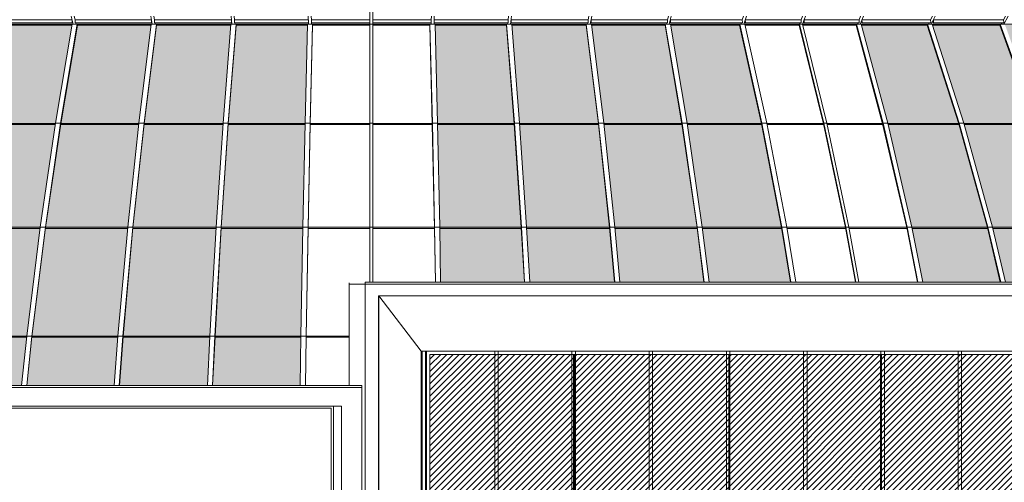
# Model space of a CAD drawing. Header units: millimetres. Extents: x 614675 to 1010864, y -150593 to -87691.
# Tile 81 of 194: x 817754 to 832047, y -114645 to -107934. Entities that reach past the tile are written whole.
import ezdxf

# ---------------------------------------------------------------- set-up
doc = ezdxf.new("R2010")
doc.units = ezdxf.units.MM
doc.header["$LTSCALE"] = 0.05
doc.layers.get('0').update_dxf_attribs({"lineweight": 0})
doc.layers.add('A-20--F1-WALLS', color=5, linetype='Continuous')
doc.layers.add('GLASS 2', color=8, linetype='Continuous', lineweight=0)

# ---------------------------------------------------------------- blocks, each defined once
blk = doc.blocks.new('A$C48F46CC2')
at = {"layer": 'GLASS 2'}
h = blk.add_hatch(color=256, dxfattribs=at)
h.dxf.hatch_style = 1
h.set_gradient(color1=(209, 255, 255), rotation=90, one_color=1, tint=1)
h.paths.add_polyline_path([(-19203, -15855), (-18468, -14323), (-18460, -14306), (-17559, -12743), (-17550, -12727), (-16540, -11234), (-16529, -11219), (-15405, -9793), (-15524, -9793), (-16657, -11219), (-16669, -11234), (-17687, -12727), (-17697, -12743), (-18603, -14306), (-18612, -14323), (-19362, -15855)])
h.paths.add_polyline_path([(6766, -13521), (6721, -12743), (6720, -12727), (6619, -11234), (6618, -11219), (6505, -9793), (5470, -9793), (5505, -11219), (5505, -11234), (5536, -12727), (5537, -12743), (5550, -13521)])
h.paths.add_polyline_path([(-16498, -11219), (-16509, -11234), (-17520, -12727), (-17529, -12743), (-18430, -14306), (-18438, -14323), (-19182, -15855), (-18949, -15855), (-18221, -14323), (-18213, -14306), (-17322, -12743), (-17313, -12727), (-16314, -11234), (-16304, -11219), (-15191, -9793), (-15373, -9793)])
h.paths.add_polyline_path([(-16744, -11219), (-16756, -11234), (-17778, -12727), (-17788, -12743), (-18700, -14306), (-18708, -14323), (-19461, -15855), (-19379, -15855), (-18643, -14323), (-18635, -14306), (-17735, -12743), (-17726, -12727), (-16695, -11234), (-16685, -11219), (-15552, -9793), (-15606, -9793)])
h.paths.add_polyline_path([(-13834, -11219), (-13844, -11234), (-14727, -12727), (-14736, -12743), (-15522, -14306), (-15530, -14323), (-16180, -15855), (-15499, -15855), (-14882, -14323), (-14876, -14306), (-14122, -12743), (-14114, -12727), (-13269, -11234), (-13260, -11219), (-12319, -9793), (-12851, -9793)])
h.paths.add_polyline_path([(-14428, -11219), (-14438, -11234), (-15348, -12727), (-15357, -12743), (-16169, -14306), (-16177, -14323), (-16848, -15855), (-16226, -15855), (-15583, -14323), (-15576, -14306), (-14789, -12743), (-14781, -12727), (-13898, -11234), (-13889, -11219), (-12906, -9793), (-13412, -9793)])
h.paths.add_polyline_path([(-14956, -11219), (-14966, -11234), (-15903, -12727), (-15912, -12743), (-16747, -14306), (-16755, -14323), (-17445, -15855), (-16891, -15855), (-16227, -14323), (-16220, -14306), (-15408, -12743), (-15399, -12727), (-14488, -11234), (-14478, -11219), (-13464, -9793), (-13913, -9793)])
h.paths.add_polyline_path([(-15406, -11219), (-15416, -11234), (-16379, -12727), (-16389, -12743), (-17246, -14306), (-17255, -14323), (-17964, -15855), (-17483, -15855), (-16820, -14323), (-16812, -14306), (-15959, -12743), (-15951, -12727), (-15014, -11234), (-15004, -11219), (-13962, -9793), (-14334, -9793)])
h.paths.add_polyline_path([(2469, -11219), (2468, -11234), (2366, -12727), (2365, -12743), (2275, -14306), (2274, -14323), (2240, -15020), (3512, -15020), (3522, -14323), (3550, -12743), (3550, -12727), (3582, -11234), (3582, -11219), (3617, -9793), (2582, -9793)])
h.paths.add_polyline_path([(1247, -11219), (1245, -11234), (1085, -12727), (1083, -12743), (941, -14306), (940, -14323), (887, -15020), (2164, -15020), (2198, -14323), (2198, -14306), (2289, -12743), (2290, -12727), (2391, -11234), (2392, -11219), (2505, -9793), (1425, -9793)])
h.paths.add_polyline_path([(-185, -12727), (-187, -12743), (-381, -14306), (-383, -14323), (-456, -15020), (810, -15020), (863, -14323), (864, -14306), (1006, -12743), (1008, -12727), (1168, -11234), (1170, -11219), (1348, -9793), (279, -9793), (36, -11219), (34, -11234)])
h.paths.add_polyline_path([(-1669, -14306), (-1671, -14323), (-1767, -15020), (-532, -15020), (-460, -14323), (-458, -14306), (-264, -12743), (-262, -12727), (-44, -11234), (-42, -11219), (201, -9793), (-802, -9793), (-1121, -11219), (-1124, -11234), (-1411, -12727), (-1413, -12743)])
h.paths.add_polyline_path([(-3526, -9793), (-3983, -11219), (-3988, -11234), (-4399, -12727), (-4403, -12743), (-4769, -14306), (-4773, -14323), (-5075, -15855), (-3870, -15855), (-3619, -14323), (-3616, -14306), (-3308, -12743), (-3305, -12727), (-2959, -11234), (-2955, -11219), (-2571, -9793)])
h.paths.add_polyline_path([(-4580, -9793), (-5098, -11219), (-5103, -11234), (-5567, -12727), (-5572, -12743), (-5985, -14306), (-5990, -14323), (-6331, -15855), (-5148, -15855), (-4849, -14323), (-4845, -14306), (-4479, -12743), (-4475, -12727), (-4064, -11234), (-4060, -11219), (-3603, -9793)])
h.paths.add_polyline_path([(-5605, -9793), (-6179, -11219), (-6185, -11234), (-6701, -12727), (-6706, -12743), (-7166, -14306), (-7171, -14323), (-7551, -15855), (-6403, -15855), (-6064, -14323), (-6061, -14306), (-5647, -12743), (-5643, -12727), (-5178, -11234), (-5173, -11219), (-4657, -9793)])
h.paths.add_polyline_path([(-6551, -9793), (-7192, -11219), (-7198, -11234), (-7774, -12727), (-7780, -12743), (-8293, -14306), (-8298, -14323), (-8722, -15855), (-7621, -15855), (-7245, -14323), (-7241, -14306), (-6781, -12743), (-6776, -12727), (-6260, -11234), (-6254, -11219), (-5680, -9793)])
h.paths.add_polyline_path([(-8843, -9793), (-9601, -11219), (-9608, -11234), (-10289, -12727), (-10296, -12743), (-10902, -14306), (-10907, -14323), (-11409, -15855), (-10416, -15855), (-9960, -14323), (-9955, -14306), (-9397, -12743), (-9392, -12727), (-8765, -11234), (-8759, -11219), (-8062, -9793)])
h.paths.add_polyline_path([(-9693, -9793), (-10498, -11219), (-10506, -11234), (-11230, -12727), (-11237, -12743), (-11881, -14306), (-11887, -14323), (-12420, -15855), (-11471, -15855), (-10975, -14323), (-10970, -14306), (-10364, -12743), (-10358, -12727), (-9677, -11234), (-9670, -11219), (-8913, -9793)])
h.paths.add_polyline_path([(-10495, -9793), (-11345, -11219), (-11353, -11234), (-12118, -12727), (-12125, -12743), (-12806, -14306), (-12812, -14323), (-13375, -15855), (-12480, -15855), (-11953, -14323), (-11947, -14306), (-11303, -12743), (-11296, -12727), (-10573, -11234), (-10565, -11219), (-9760, -9793)])
h.paths.add_polyline_path([(-11213, -9793), (-12114, -11219), (-12123, -11234), (-12932, -12727), (-12940, -12743), (-13661, -14306), (-13668, -14323), (-14263, -15855), (-13432, -15855), (-12876, -14323), (-12869, -14306), (-12189, -12743), (-12182, -12727), (-11418, -11234), (-11410, -11219), (-10560, -9793)])
h.paths.add_polyline_path([(8074, -13521), (8003, -12743), (8002, -12727), (7842, -11234), (7840, -11219), (7662, -9793), (6582, -9793), (6695, -11219), (6696, -11234), (6797, -12727), (6798, -12743), (6843, -13521)])
h.paths.add_polyline_path([(25831, -11219), (24693, -9793), (24639, -9793), (25771, -11219), (25782, -11234), (26812, -12727), (26821, -12743), (27722, -14306), (27730, -14323), (28466, -15855), (28548, -15855), (27795, -14323), (27786, -14306), (26875, -12743), (26865, -12727), (25842, -11234)])
h.paths.add_polyline_path([(7917, -11219), (7919, -11234), (8079, -12727), (8080, -12743), (8151, -13521), (9370, -13521), (9273, -12743), (9271, -12727), (9053, -11234), (9051, -11219), (8808, -9793), (7739, -9793)])
h.paths.add_polyline_path([(9130, -11234), (9349, -12727), (9351, -12743), (9447, -13521), (10627, -13521), (10500, -12743), (10497, -12727), (10211, -11234), (10208, -11219), (9889, -9793), (8885, -9793), (9128, -11219)])
h.paths.add_polyline_path([(-18187, -14323), (-18923, -15855), (-18618, -15855), (-17903, -14323), (-17895, -14306), (-17020, -12743), (-17011, -12727), (-16029, -11234), (-16019, -11219), (-14926, -9793), (-15155, -9793), (-16268, -11219), (-16279, -11234), (-17279, -12727), (-17288, -12743), (-18179, -14306)])
h.paths.add_polyline_path([(17484, -14682), (17484, -15855), (17809, -15855)])
h.paths.add_polyline_path([(12046, -11234), (12391, -12727), (12395, -12743), (12548, -13521), (13672, -13521), (13490, -12743), (13486, -12727), (13075, -11234), (13070, -11219), (12613, -9793), (11657, -9793), (12042, -11219)])
h.paths.add_polyline_path([(13667, -9793), (12689, -9793), (13147, -11219), (13151, -11234), (13562, -12727), (13566, -12743), (13748, -13521), (14864, -13521), (14658, -12743), (14654, -12727), (14189, -11234), (14184, -11219)])
h.paths.add_polyline_path([(14260, -11219), (14265, -11234), (14729, -12727), (14734, -12743), (14939, -13521), (16022, -13521), (15793, -12743), (15788, -12727), (15272, -11234), (15266, -11219), (14691, -9793), (13743, -9793)])
h.paths.add_polyline_path([(15341, -11219), (15346, -11234), (15862, -12727), (15867, -12743), (16096, -13521), (17122, -13521), (16867, -12743), (16861, -12727), (16285, -11234), (16279, -11219), (15638, -9793), (14766, -9793)])
h.paths.add_polyline_path([(17845, -11219), (17852, -11234), (18478, -12727), (18484, -12743), (19042, -14306), (19047, -14323), (19503, -15855), (20495, -15855), (19994, -14323), (19988, -14306), (19382, -12743), (19376, -12727), (18695, -11234), (18688, -11219), (17930, -9793), (17148, -9793)])
h.paths.add_polyline_path([(18757, -11219), (18764, -11234), (19444, -12727), (19451, -12743), (20057, -14306), (20062, -14323), (20558, -15855), (21507, -15855), (20974, -14323), (20968, -14306), (20323, -12743), (20316, -12727), (19593, -11234), (19585, -11219), (18779, -9793), (18000, -9793)])
h.paths.add_polyline_path([(19652, -11219), (19659, -11234), (20383, -12727), (20389, -12743), (21034, -14306), (21040, -14323), (21566, -15855), (22462, -15855), (21899, -14323), (21892, -14306), (21212, -12743), (21204, -12727), (20440, -11234), (20432, -11219), (19581, -9793), (18847, -9793)])
h.paths.add_polyline_path([(20497, -11219), (20504, -11234), (21268, -12727), (21275, -12743), (21956, -14306), (21962, -14323), (22518, -15855), (23350, -15855), (22754, -14323), (22747, -14306), (22027, -12743), (22019, -12727), (21210, -11234), (21201, -11219), (20300, -9793), (19646, -9793)])
h.paths.add_polyline_path([(22347, -11219), (22355, -11234), (23201, -12727), (23209, -12743), (23962, -14306), (23969, -14323), (24585, -15855), (25267, -15855), (24616, -14323), (24609, -14306), (23822, -12743), (23814, -12727), (22930, -11234), (22921, -11219), (21937, -9793), (21406, -9793)])
h.paths.add_polyline_path([(22976, -11219), (22985, -11234), (23868, -12727), (23876, -12743), (24663, -14306), (24670, -14323), (25313, -15855), (25935, -15855), (25263, -14323), (25256, -14306), (24444, -12743), (24435, -12727), (23525, -11234), (23515, -11219), (22498, -9793), (21993, -9793)])
h.paths.add_polyline_path([(23565, -11219), (23574, -11234), (24486, -12727), (24494, -12743), (25306, -14306), (25314, -14323), (25977, -15855), (26531, -15855), (25841, -14323), (25833, -14306), (24999, -12743), (24990, -12727), (24052, -11234), (24042, -11219), (22999, -9793), (22551, -9793)])
h.paths.add_polyline_path([(24091, -11219), (24100, -11234), (25037, -12727), (25046, -12743), (25899, -14306), (25906, -14323), (26570, -15855), (27051, -15855), (26341, -14323), (26333, -14306), (25475, -12743), (25466, -12727), (24503, -11234), (24492, -11219), (23420, -9793), (23048, -9793)])
h.paths.add_polyline_path([(25105, -11219), (25115, -11234), (26098, -12727), (26107, -12743), (26982, -14306), (26990, -14323), (27705, -15855), (28010, -15855), (27274, -14323), (27265, -14306), (26375, -12743), (26365, -12727), (25365, -11234), (25355, -11219), (24242, -9793), (24012, -9793)])
h.paths.add_polyline_path([(25390, -11219), (25400, -11234), (26400, -12727), (26409, -12743), (27300, -14306), (27307, -14323), (28035, -15855), (28269, -15855), (27525, -14323), (27516, -14306), (26616, -12743), (26606, -12727), (25595, -11234), (25585, -11219), (24460, -9793), (24278, -9793)])
h.paths.add_polyline_path([(25616, -11219), (25626, -11234), (26637, -12727), (26646, -12743), (27546, -14306), (27554, -14323), (28290, -15855), (28449, -15855), (27699, -14323), (27690, -14306), (26783, -12743), (26773, -12727), (25755, -11234), (25744, -11219), (24611, -9793), (24492, -9793)])
at = {"layer": 'GLASS 2', "elevation": -4196}
for points in [[(4521, -9782), (4521, -1055)], [(4565, -9782), (4565, -1055)], [(201, -9715), (-843, -9715)], [(202, -9716), (-842, -9716)], [(202, -9717), (-842, -9717)], [(188, -9662), (218, -9782)], [(202, -9717), (200, -9758)], [(202, -9717), (201, -9758)], [(202, -9718), (201, -9758)], [(202, -9716), (202, -9717)], [(231, -9662), (245, -9717)], [(1352, -9715), (244, -9715)], [(244, -9757), (245, -9717)], [(1352, -9716), (245, -9716)], [(245, -9716), (245, -9717)], [(1352, -9717), (245, -9717)], [(1342, -9662), (1364, -9782)], [(1352, -9717), (1351, -9758)], [(1352, -9717), (1351, -9758)], [(1352, -9716), (1352, -9717)], [(1353, -9718), (1352, -9758)], [(1386, -9662), (1396, -9717)], [(1395, -9758), (1396, -9717)], [(2513, -9715), (1396, -9715)], [(2514, -9716), (1396, -9716)], [(1396, -9716), (1396, -9717)], [(2513, -9717), (1396, -9717)], [(2507, -9662), (2521, -9782)], [(2514, -9716), (2513, -9717)], [(2513, -9717), (2513, -9758)], [(2514, -9717), (2513, -9758)], [(2514, -9718), (2513, -9758)], [(2551, -9662), (2557, -9717)], [(3630, -9715), (2557, -9715)], [(3630, -9716), (2557, -9716)], [(2557, -9716), (2557, -9717)], [(3630, -9717), (2557, -9717)], [(2557, -9717), (2557, -9758)], [(3628, -9662), (3632, -9782)], [(3630, -9716), (3630, -9717)], [(3630, -9717), (3630, -9759)], [(3630, -9717), (3630, -9759)], [(3630, -9718), (3630, -9759)], [(3672, -9662), (3674, -9717)], [(4521, -9715), (3674, -9715)], [(4521, -9716), (3674, -9716)], [(3674, -9716), (3674, -9717)], [(4521, -9717), (3674, -9717)], [(3674, -9717), (3674, -9759)], [(4565, -9715), (5413, -9715)], [(4565, -9716), (5413, -9716)], [(4565, -9717), (5413, -9717)], [(5415, -9662), (5413, -9717)], [(5413, -9716), (5413, -9717)], [(5413, -9717), (5413, -9759)], [(5458, -9662), (5454, -9782)], [(5457, -9715), (6529, -9715)], [(5457, -9716), (6529, -9716)], [(5457, -9716), (5457, -9717)], [(5457, -9717), (6529, -9717)], [(5457, -9717), (5457, -9759)], [(5457, -9717), (5457, -9759)], [(5457, -9718), (5457, -9759)], [(6536, -9662), (6529, -9717)], [(6529, -9716), (6529, -9717)], [(6529, -9717), (6530, -9758)], [(6579, -9662), (6565, -9782)], [(6573, -9715), (7691, -9715)], [(6573, -9716), (7691, -9716)], [(6573, -9716), (6573, -9717)], [(6573, -9717), (7691, -9717)], [(6573, -9717), (6574, -9758)], [(6573, -9717), (6573, -9758)], [(6573, -9718), (6573, -9758)], [(7701, -9662), (7691, -9717)], [(7691, -9716), (7691, -9717)], [(7692, -9758), (7691, -9717)], [(7744, -9662), (7722, -9782)], [(7734, -9716), (8842, -9716)], [(7734, -9716), (7734, -9717)], [(7734, -9717), (8842, -9717)], [(7734, -9717), (7735, -9758)], [(7734, -9717), (7735, -9758)], [(7734, -9718), (7735, -9758)], [(7735, -9715), (8842, -9715)], [(8855, -9662), (8842, -9717)], [(8842, -9716), (8842, -9717)], [(8843, -9757), (8842, -9717)], [(8898, -9662), (8868, -9782)], [(8884, -9718), (8886, -9758)], [(8885, -9715), (9929, -9715)], [(8885, -9716), (9929, -9716)], [(8885, -9716), (8885, -9717)], [(8885, -9717), (9929, -9717)], [(8885, -9717), (8886, -9758)], [(8885, -9717), (8886, -9758)], [(9947, -9662), (9929, -9717)], [(9929, -9716), (9929, -9717)], [(9989, -9662), (9950, -9782)], [(9971, -9716), (10783, -9716)], [(9971, -9716), (9971, -9717)], [(9971, -9717), (10783, -9717)], [(9971, -9717), (9974, -9758)], [(9971, -9717), (9973, -9758)], [(9971, -9718), (9973, -9758)], [(9972, -9715), (10783, -9715)], [(10783, -9717), (10782, -9716)], [(10802, -9662), (10783, -9717)], [(10783, -9757), (10783, -9717)], [(10844, -9662), (10801, -9782)], [(10825, -9757), (10824, -9717)], [(10825, -9757), (10824, -9718)], [(10825, -9715), (11625, -9715)], [(10825, -9716), (11625, -9716)], [(10825, -9717), (10825, -9716)], [(10825, -9717), (11624, -9717)], [(10826, -9757), (10825, -9717)], [(11646, -9662), (11624, -9717)], [(11624, -9716), (11624, -9717)], [(11625, -9757), (11624, -9717)], [(11687, -9662), (11640, -9782)], [(11665, -9718), (11666, -9757)], [(11666, -9716), (12662, -9716)], [(11666, -9716), (11666, -9717)], [(11666, -9717), (12662, -9717)], [(11666, -9717), (11667, -9757)], [(11666, -9717), (11667, -9757)], [(11667, -9715), (12663, -9715)], [(12688, -9662), (12662, -9717)], [(12662, -9716), (12662, -9717)], [(12664, -9757), (12662, -9717)], [(12728, -9662), (12672, -9782)], [(12702, -9717), (12704, -9757)], [(12702, -9718), (12703, -9757)], [(12703, -9715), (13722, -9715)], [(12703, -9716), (13721, -9716)], [(12703, -9716), (12703, -9717)], [(12703, -9717), (13721, -9717)], [(12703, -9717), (12705, -9757)], [(13750, -9662), (13721, -9717)], [(13721, -9716), (13721, -9717)], [(13723, -9757), (13721, -9717)], [(13789, -9662), (13726, -9782)], [(4543, -9782), (-15639, -9782)], [(201, -9793), (-802, -9793)], [(203, -9782), (-41, -11214), (-262, -12724), (-458, -14305), (-532, -15020)], [(276, -9782), (32, -11214), (-188, -12724), (-385, -14305), (-459, -15020)], [(279, -9793), (35, -11224), (-185, -12732), (-382, -14313), (-456, -15020)], [(203, -9720), (201, -9758)], [(201, -9758), (201, -9758)], [(203, -9738), (202, -9758)], [(202, -9738), (202, -9758)], [(203, -9738), (202, -9738)], [(276, -9782), (203, -9782)], [(1352, -9759), (246, -9759)], [(255, -9759), (261, -9782)], [(276, -9782), (279, -9793)], [(1348, -9793), (279, -9793)], [(1349, -9782), (1170, -11214), (1008, -12724), (864, -14305), (810, -15020)], [(1423, -9782), (1244, -11214), (1082, -12724), (938, -14305), (884, -15020)], [(1425, -9793), (1246, -11224), (1084, -12732), (940, -14313), (886, -15020)], [(1423, -9782), (1349, -9782)], [(1352, -9758), (1351, -9758)], [(1353, -9720), (1352, -9758)], [(1353, -9738), (1352, -9758)], [(1353, -9738), (1352, -9758)], [(1353, -9738), (1352, -9738)], [(2514, -9759), (1396, -9759)], [(1404, -9759), (1408, -9782)], [(1423, -9782), (1425, -9793)], [(2505, -9793), (1425, -9793)], [(2506, -9782), (2392, -11214), (2290, -12724), (2198, -14305), (2164, -15020)], [(2580, -9782), (2467, -11214), (2364, -12724), (2273, -14305), (2239, -15020)], [(2240, -15020), (2275, -14313), (2366, -12732), (2468, -11224), (2582, -9793)], [(2580, -9782), (2506, -9782)], [(2514, -9758), (2513, -9758)], [(2514, -9720), (2514, -9758)], [(2514, -9738), (2514, -9758)], [(2514, -9738), (2514, -9758)], [(2514, -9738), (2514, -9738)], [(3630, -9759), (2558, -9759)], [(2562, -9759), (2565, -9782)], [(2580, -9782), (2582, -9793)], [(3617, -9793), (2582, -9793)], [(3617, -9782), (3582, -11214), (3550, -12724), (3522, -14305), (3512, -15020)], [(3692, -9782), (3657, -11214), (3625, -12724), (3597, -14305), (3587, -15020)], [(3692, -9793), (3657, -11234), (3626, -12743), (3598, -14313), (3587, -15020)], [(3692, -9782), (3617, -9782)], [(3630, -9719), (3630, -9759)], [(3630, -9738), (3630, -9759)], [(3630, -9738), (3630, -9759)], [(3630, -9738), (3630, -9738)], [(3630, -9759), (3630, -9759)], [(4521, -9759), (3674, -9759)], [(3676, -9759), (3676, -9782)], [(3692, -9782), (3692, -9793)], [(4521, -9793), (3692, -9793)], [(4521, -13521), (4521, -9782)], [(4543, -9782), (4521, -9782)], [(4543, -9782), (24726, -9782)], [(4543, -9782), (4565, -9782)], [(4565, -9759), (5413, -9759)], [(4565, -13521), (4565, -9782)], [(4565, -9793), (5394, -9793)], [(5395, -9782), (5394, -9793)], [(5394, -9793), (5429, -11234), (5461, -12743), (5475, -13521)], [(5395, -9782), (5430, -11214), (5461, -12724), (5475, -13521)], [(5395, -9782), (5470, -9782)], [(5411, -9759), (5410, -9782)], [(5456, -9719), (5457, -9759)], [(5457, -9738), (5457, -9759)], [(5457, -9738), (5457, -9759)], [(5457, -9738), (5457, -9738)], [(5457, -9759), (6529, -9759)], [(5457, -9759), (5457, -9759)], [(5470, -9782), (5505, -11214), (5536, -12724), (5550, -13521)], [(5470, -9793), (6505, -9793)], [(6506, -9782), (6505, -9793)], [(6766, -13521), (6721, -12732), (6618, -11224), (6505, -9793)], [(6506, -9782), (6620, -11214), (6722, -12724), (6768, -13521)], [(6506, -9782), (6581, -9782)], [(6524, -9759), (6522, -9782)], [(6573, -9720), (6573, -9758)], [(6573, -9738), (6573, -9758)], [(6573, -9738), (6573, -9758)], [(6573, -9738), (6573, -9738)], [(6573, -9758), (6573, -9758)], [(6573, -9759), (7691, -9759)], [(6581, -9782), (6694, -11214), (6797, -12724), (6843, -13521)], [(6582, -9793), (7662, -9793)], [(7664, -9782), (7662, -9793)], [(7662, -9793), (7840, -11224), (8002, -12732), (8074, -13521)], [(7664, -9782), (7842, -11214), (8004, -12724), (8077, -13521)], [(7664, -9782), (7738, -9782)], [(7683, -9759), (7679, -9782)], [(7734, -9720), (7735, -9758)], [(7734, -9738), (7734, -9758)], [(7734, -9738), (7734, -9758)], [(7734, -9738), (7734, -9738)], [(7735, -9758), (7735, -9758)], [(7735, -9759), (8841, -9759)], [(7738, -9782), (7917, -11214), (8078, -12724), (8151, -13521)], [(7739, -9793), (8808, -9793)], [(8810, -9782), (8808, -9793)], [(8808, -9793), (9052, -11224), (9272, -12732), (9370, -13521)], [(8810, -9782), (9054, -11214), (9275, -12724), (9374, -13521)], [(8810, -9782), (8884, -9782)], [(8831, -9759), (8826, -9782)], [(8884, -9720), (8885, -9758)], [(8884, -9738), (8885, -9758)], [(8884, -9738), (8885, -9758)], [(8884, -9738), (8885, -9738)], [(8884, -9782), (9128, -11214), (9348, -12724), (9447, -13521)], [(8885, -9758), (8886, -9758)], [(8885, -9793), (9889, -9793)], [(9889, -9793), (9892, -9782)], [(9889, -9793), (10209, -11224), (10498, -12732), (10627, -13521)], [(9892, -9782), (10213, -11214), (10502, -12724), (10632, -13521)], [(9892, -9782), (9965, -9782)], [(9915, -9759), (9907, -9782)], [(9965, -9782), (10285, -11214), (10574, -12724), (10705, -13521)], [(9967, -9793), (10755, -9793)], [(9970, -9719), (9972, -9758)], [(9970, -9738), (9971, -9738)], [(9970, -9738), (9971, -9758)], [(9971, -9738), (9972, -9758)], [(9973, -9758), (9972, -9758)], [(9972, -9759), (10781, -9759)], [(10759, -9782), (10755, -9793)], [(10755, -9793), (11109, -11224), (11428, -12732), (11570, -13521)], [(10768, -9759), (10759, -9782)], [(10759, -9782), (11113, -11214), (11432, -12724), (11576, -13521)], [(10759, -9782), (10801, -9782)], [(10801, -9782), (11154, -11214), (11474, -12724), (11618, -13521)], [(10804, -9793), (11580, -9793)], [(10824, -9757), (10823, -9720)], [(10823, -9738), (10824, -9738)], [(10824, -9757), (10823, -9738)], [(10823, -9757), (10823, -9738)], [(10825, -9757), (10824, -9757)], [(10825, -9757), (10824, -9757)], [(10824, -9759), (11623, -9759)], [(11584, -9782), (11580, -9793)], [(11580, -9793), (11966, -11224), (12316, -12732), (12471, -13521)], [(11584, -9782), (11971, -11214), (12321, -12724), (12478, -13521)], [(11584, -9782), (11655, -9782)], [(11608, -9759), (11599, -9782)], [(11655, -9782), (12041, -11214), (12391, -12724), (12548, -13521)], [(11657, -9793), (12613, -9793)], [(11664, -9738), (11665, -9738)], [(11664, -9738), (11665, -9757)], [(11665, -9720), (11666, -9757)], [(11665, -9738), (11665, -9757)], [(11667, -9757), (11666, -9757)], [(11666, -9759), (12662, -9759)], [(12617, -9782), (12613, -9793)], [(12613, -9793), (13072, -11224), (13487, -12732), (13672, -13521)], [(12617, -9782), (13077, -11214), (13493, -12724), (13679, -13521)], [(12617, -9782), (12686, -9782)], [(12643, -9759), (12632, -9782)], [(12686, -9782), (13146, -11214), (13561, -12724), (13748, -13521)], [(12689, -9793), (13667, -9793)], [(12701, -9720), (12703, -9757)], [(12701, -9738), (12702, -9738)], [(12701, -9738), (12702, -9757)], [(12701, -9738), (12701, -9757)], [(12703, -9757), (12704, -9757)], [(12703, -9759), (13721, -9759)], [(13673, -9782), (13667, -9793)], [(13667, -9793), (14186, -11224), (14656, -12732), (14864, -13521)], [(13673, -9782), (14192, -11214), (14662, -12724), (14873, -13521)], [(13673, -9782), (13739, -9782)], [(13699, -9759), (13686, -9782)], [(-1124, -11234), (-44, -11234)], [(-42, -11219), (-1121, -11219)], [(32, -11214), (-41, -11214)], [(32, -11214), (35, -11224)], [(34, -11234), (1168, -11234)], [(1170, -11219), (36, -11219)], [(1244, -11214), (1170, -11214)], [(1244, -11214), (1246, -11224)], [(1245, -11234), (2391, -11234)], [(2392, -11219), (1247, -11219)], [(2467, -11214), (2392, -11214)], [(2467, -11214), (2468, -11224)], [(2468, -11234), (3582, -11234)], [(3582, -11219), (2469, -11219)], [(3657, -11214), (3582, -11214)], [(3657, -11214), (3657, -11234)], [(4521, -11234), (3657, -11234)], [(3658, -11219), (4521, -11219)], [(4543, -11214), (4521, -11214)], [(4543, -11214), (4565, -11214)], [(5429, -11219), (4565, -11219)], [(4565, -11234), (5429, -11234)], [(5430, -11214), (5429, -11234)], [(5430, -11214), (5505, -11214)], [(5505, -11219), (6618, -11219)], [(6619, -11234), (5505, -11234)], [(6620, -11214), (6618, -11224)], [(6620, -11214), (6694, -11214)], [(6695, -11219), (7840, -11219)], [(7842, -11234), (6696, -11234)], [(7842, -11214), (7840, -11224)], [(7842, -11214), (7917, -11214)], [(7917, -11219), (9051, -11219)], [(9053, -11234), (7919, -11234)], [(9054, -11214), (9052, -11224)], [(9054, -11214), (9128, -11214)], [(9128, -11219), (10208, -11219)], [(10211, -11234), (9130, -11234)], [(10209, -11224), (10213, -11214)], [(10213, -11214), (10285, -11214)], [(10286, -11219), (11107, -11219)], [(11111, -11234), (10289, -11234)], [(11113, -11214), (11109, -11224)], [(11113, -11214), (11154, -11214)], [(11155, -11219), (11965, -11219)], [(11969, -11234), (11159, -11234)], [(11971, -11214), (11966, -11224)], [(11971, -11214), (12041, -11214)], [(12042, -11219), (13070, -11219)], [(13075, -11234), (12046, -11234)], [(13077, -11214), (13072, -11224)], [(13077, -11214), (13146, -11214)], [(13147, -11219), (14184, -11219)], [(14189, -11234), (13151, -11234)], [(-1413, -12743), (-264, -12743)], [(-262, -12727), (-1411, -12727)], [(-188, -12724), (-262, -12724)], [(-188, -12724), (-185, -12732)], [(-187, -12743), (1006, -12743)], [(1008, -12727), (-185, -12727)], [(1082, -12724), (1008, -12724)], [(1082, -12724), (1084, -12732)], [(1083, -12743), (2289, -12743)], [(2290, -12727), (1085, -12727)], [(2364, -12724), (2290, -12724)], [(2364, -12724), (2366, -12732)], [(2365, -12743), (3550, -12743)], [(3550, -12727), (2366, -12727)], [(3625, -12724), (3550, -12724)], [(3625, -12724), (3626, -12743)], [(4521, -12727), (3626, -12727)], [(3626, -12743), (4521, -12743)], [(4543, -12724), (4521, -12724)], [(4543, -12724), (4565, -12724)], [(4565, -12727), (5461, -12727)], [(5461, -12743), (4565, -12743)], [(5461, -12724), (5536, -12724)], [(5461, -12724), (5461, -12743)], [(5536, -12727), (6720, -12727)], [(6721, -12743), (5537, -12743)], [(6722, -12724), (6721, -12732)], [(6722, -12724), (6797, -12724)], [(6797, -12727), (8002, -12727)], [(8003, -12743), (6798, -12743)], [(8004, -12724), (8002, -12732)], [(8004, -12724), (8078, -12724)], [(8079, -12727), (9271, -12727)], [(9273, -12743), (8080, -12743)], [(9275, -12724), (9272, -12732)], [(9275, -12724), (9348, -12724)], [(9349, -12727), (10497, -12727)], [(10500, -12743), (9351, -12743)], [(10498, -12732), (10502, -12724)], [(10502, -12724), (10574, -12724)], [(10575, -12727), (11427, -12727)], [(11430, -12743), (10578, -12743)], [(11432, -12724), (11428, -12732)], [(11432, -12724), (11474, -12724)], [(11475, -12727), (12315, -12727)], [(12318, -12743), (11478, -12743)], [(12321, -12724), (12316, -12732)], [(12321, -12724), (12391, -12724)], [(12391, -12727), (13486, -12727)], [(13490, -12743), (12395, -12743)], [(13493, -12724), (13487, -12732)], [(13493, -12724), (13561, -12724)], [(13562, -12727), (14654, -12727)], [(14658, -12743), (13566, -12743)], [(-1671, -14323), (-460, -14323)], [(-458, -14306), (-1669, -14306)], [(-385, -14305), (-458, -14305)], [(-385, -14305), (-382, -14313)], [(-383, -14323), (863, -14323)], [(864, -14306), (-381, -14306)], [(938, -14305), (864, -14305)], [(938, -14305), (940, -14313)], [(940, -14323), (2198, -14323)], [(2198, -14306), (941, -14306)], [(2273, -14305), (2198, -14305)], [(2273, -14305), (2275, -14313)], [(2274, -14323), (3522, -14323)], [(3522, -14306), (2275, -14306)], [(3597, -14305), (3522, -14305)], [(3597, -14305), (3598, -14313)], [(4219, -14306), (3598, -14306)], [(3598, -14323), (4219, -14323)]]:
    blk.add_lwpolyline(points, dxfattribs=at)
for points in [[(201, -9759), (-842, -9759, -0.429866), (-844, -9757), (-842, -9717)], [(8885, -9759), (9929, -9759, 0.429866), (9931, -9757), (9929, -9717)], [(202, -9758, -0.999721), (200, -9758)], [(202, -9758, -0.990547), (201, -9758)], [(244, -9757, 0.423648), (246, -9759)], [(1351, -9758, 0.978923), (1352, -9758)], [(1351, -9758, 0.894026), (1352, -9758)], [(1395, -9758, 0.421703), (1396, -9759)], [(2513, -9758, 0.977857), (2514, -9758)], [(2513, -9758, 0.96988), (2514, -9758)], [(2557, -9758, 0.417177), (2558, -9759)], [(3630, -9759, -1.023173), (3630, -9759)], [(3630, -9759, -0.900389), (3630, -9759)], [(3674, -9759, 0.409798), (3674, -9759)], [(5413, -9759, 0.409798), (5413, -9759)], [(5457, -9759, 1.023173), (5457, -9759)], [(5457, -9759, 0.900389), (5457, -9759)], [(6529, -9759, 0.417177), (6530, -9758)], [(6573, -9758, 0.977857), (6574, -9758)], [(6573, -9758, 0.96988), (6573, -9758)], [(7691, -9759, 0.421703), (7692, -9758)], [(7734, -9758, 0.978923), (7735, -9758)], [(7734, -9758, 0.894026), (7735, -9758)], [(8841, -9759, 0.423648), (8843, -9757)], [(8885, -9758, 0.999721), (8886, -9758)], [(8885, -9758, 0.990547), (8886, -9758)], [(9971, -9758, 1.001355), (9974, -9758)], [(9972, -9758, 1.003755), (9973, -9758)], [(10781, -9759, 0.419835), (10783, -9757)], [(10823, -9757, 1.000091), (10826, -9757)], [(10824, -9757, 1.000152), (10825, -9757)], [(11623, -9759, 0.421693), (11625, -9757)], [(11665, -9757, 0.999517), (11667, -9757)], [(11665, -9757, 1.027507), (11667, -9757)], [(12662, -9759, 0.426354), (12664, -9757)], [(12701, -9757, 0.959558), (12705, -9757)], [(12702, -9757, 1.002755), (12704, -9757)], [(13721, -9759, 0.426298), (13723, -9757)]]:
    blk.add_lwpolyline(points, format="xyb", dxfattribs=at)
blk = doc.blocks.new('A$C587A00FC')
at = {"color": 135}
for points in [[(-11150, -2430), (-11100, -2430), (-11100, 19970), (-11150, 19970)], [(-10029, -2430), (-9979, -2430), (-9979, 19970), (-10029, 19970)], [(-8907, -2430), (-8857, -2430), (-8857, 19970), (-8907, 19970)], [(-7786, -2430), (-7736, -2430), (-7736, 19970), (-7786, 19970)], [(-6665, -5130), (-6615, -5130), (-6615, 19970), (-6665, 19970)], [(-5543, -2430), (-5493, -2430), (-5493, 19970), (-5543, 19970)], [(-4422, -2430), (-4372, -2430), (-4372, 19970), (-4422, 19970)]]:
    blk.add_lwpolyline(points, close=True, dxfattribs=at)

msp = doc.modelspace()

# ---------------------------------------------------------------- hatches: boundary and pattern name
at = {"lineweight": 0}
h = msp.add_hatch(dxfattribs=at)
h.set_pattern_fill('ANSI31', color=251, scale=20, style=0)
h.set_pattern_definition([(45, (648307.66, -137840.57), (-44.90128, 44.90128), [])])
h.paths.add_polyline_path([(825792, -116523), (823710, -116523), (823710, -117858), (825792, -117858)])
h.paths.add_polyline_path([(828046, -116523), (825807, -116523), (825807, -117858), (828046, -117858)])
h.paths.add_polyline_path([(828046, -115541), (825807, -115541), (825807, -116508), (828046, -116508)])
h.paths.add_polyline_path([(825792, -115541), (823710, -115541), (823710, -116508), (825792, -116508)])
h.paths.add_polyline_path([(830251, -115541), (828061, -115541), (828061, -116508), (830251, -116508)])
h.paths.add_polyline_path([(830251, -116523), (828061, -116523), (828061, -117858), (830251, -117858)])
h.paths.add_polyline_path([(832505, -115541), (830266, -115541), (830266, -116508), (832505, -116508)])
h.paths.add_polyline_path([(832505, -116523), (830266, -116523), (830266, -117858), (832505, -117858)])
h.paths.add_polyline_path([(834603, -115541), (832520, -115541), (832520, -116508), (834603, -116508)])
h.paths.add_polyline_path([(834603, -116523), (832520, -116523), (832520, -117858), (834603, -117858)])
h.paths.add_polyline_path([(834603, -112791), (832520, -112791), (832520, -115526), (834603, -115526)])
h.paths.add_polyline_path([(832505, -112791), (830266, -112791), (830266, -115526), (832505, -115526)])
h.paths.add_polyline_path([(830251, -112791), (828061, -112791), (828061, -115526), (830251, -115526)])
h.paths.add_polyline_path([(828046, -112791), (825807, -112791), (825807, -115526), (828046, -115526)])
h.paths.add_polyline_path([(825792, -112791), (823710, -112791), (823710, -115526), (825792, -115526)])

# ---------------------------------------------------------------- linework, layer by layer
at = {"color": 5, "lineweight": 5}
for p, q in [((822769, -111741, 29631), (835799, -111741, 58845)), ((822535, -111773, -99), (835799, -111773, 29641)), ((822964, -111941, 23706), (835602, -111941, -5932)), ((823584, -112741, -5926), (822966, -111941, 30982)), ((823584, -112741, -5926), (834726, -112741, -5926))]:
    msp.add_line(p, q, dxfattribs=at)
at = {"color": 135}
for p, q in [((823660, -112741), (834653, -112741)), ((823710, -112791, -7180), (834603, -112791, -5926))]:
    msp.add_line(p, q, dxfattribs=at)
at = {"color": 5, "lineweight": 5}
for points in [[(822535, -111750), (822535, -113240)], [(822769, -111741), (822769, -137841)], [(822964, -111941), (822964, -137841)], [(822966, -111941), (822966, -137841)], [(823584, -112741), (823584, -137841)], [(823597, -112741), (823597, -137841)], [(823647, -112741), (823647, -137841)]]:
    msp.add_lwpolyline(points, dxfattribs=at)
at = {"color": 135}
for points in [[(823660, -137841), (823660, -112741)], [(823710, -137841), (823710, -112791)]]:
    msp.add_lwpolyline(points, dxfattribs=at)
for points in [[(825792, -112791), (823710, -112791), (823710, -115526), (825792, -115526)], [(828046, -112791), (825807, -112791), (825807, -115526), (828046, -115526)], [(830251, -112791), (828061, -112791), (828061, -115526), (830251, -115526)], [(832505, -112791), (830266, -112791), (830266, -115526), (832505, -115526)]]:
    msp.add_lwpolyline(points, close=True, dxfattribs=at)
at = {"layer": 'A-20--F1-WALLS', "lineweight": 5}
for p, q in [((814972, -113272), (822721, -113272)), ((815206, -113240), (822721, -113240)), ((815497, -113540), (822427, -113540)), ((815497, -113570), (822278, -113570))]:
    msp.add_line(p, q, dxfattribs=at)
at = {"layer": 'A-20--F1-WALLS', "color": 5, "lineweight": 5}
msp.add_lwpolyline([(822721, -113240), (822721, -132361)], dxfattribs=at)
at = {"layer": 'A-20--F1-WALLS', "lineweight": 5}
for points in [[(822278, -113570), (822278, -128850)], [(822308, -113540), (822308, -128852)], [(822427, -113540), (822427, -128892)]]:
    msp.add_lwpolyline(points, dxfattribs=at)

# ---------------------------------------------------------------- block references
at = {"color": 5}
msp.add_blockref('A$C48F46CC2', (818315, -98219, 29630), dxfattribs=at)
at = {"color": 7, "lineweight": 0, "true_color": 0xffffff}
msp.add_blockref('A$C587A00FC', (835799, -132711, 30980), dxfattribs=at)

doc.saveas('drawing.dxf')
